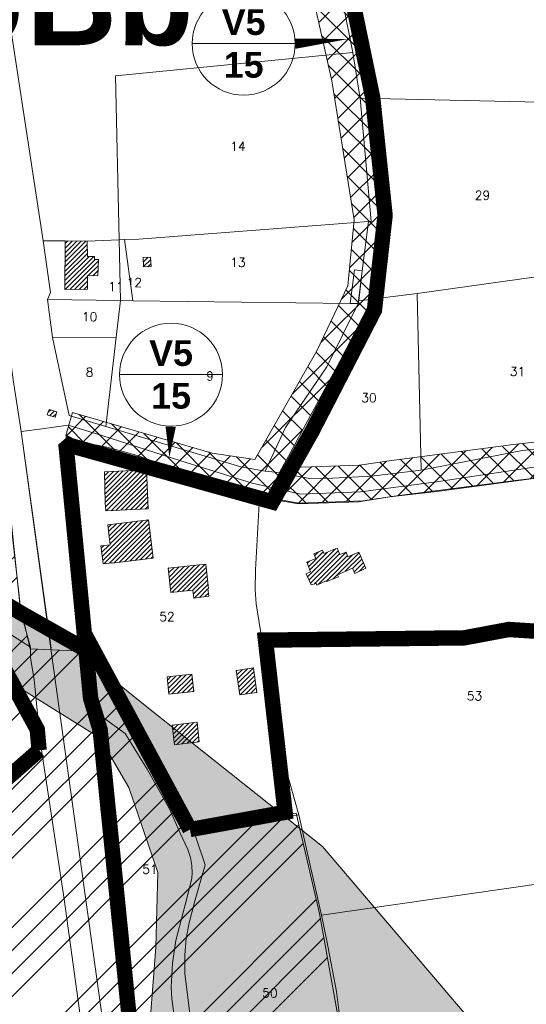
# Model space of a CAD drawing. Header units: metres. Extents: x 578835 to 593571, y 248557 to 255108.
# Tile 90 of 251: x 583292 to 583490, y 251511 to 251895. Entities that reach past the tile are written whole.
import ezdxf

# ---------------------------------------------------------------- set-up
doc = ezdxf.new("R2010")
doc.units = ezdxf.units.M
doc.linetypes.add('CACHEX2', pattern=[0.75, 0.5, -0.25])
doc.linetypes.add('SOLID_LINE', pattern=[0])
for name, color, linetype, lineweight in [('Cad-BATIMENT_BATI_LEGER13', 7, 'SOLID_LINE', 0), ('Cad-BATIMENT_BATI_PRIVE12', 7, 'SOLID_LINE', 0), ('Cad-BATIMENT_BATI_PRIVE12_HACH', 7, 'SOLID_LINE', 0), ('Cad-HYDROGRAPHI_COURS_D_EAU28', 5, 'SOLID_LINE', 0), ('Cad-PARCELLAIRE_PARCELLE1', 250, 'SOLID_LINE', 0), ('Cad-RESEAU_ROUT_AXE_DE_VOIE26', 255, 'SOLID_LINE', 0), ('Cad-TOPONYMIE_NUMERO_DE_PARCELL182', 250, 'SOLID_LINE', 0), ('ER', 192, 'Continuous', 18), ('PLU', 7, 'CACHEX2', 5), ('PPRI global - contour', 152, 'Continuous', 5), ('PPRI global - hachures', 152, 'Continuous', 5), ('PPRIF - contour', 10, 'Continuous', 9)]:
    doc.layers.add(name, color=color, linetype=linetype, lineweight=lineweight)
doc.layers.add('PLU nom', color=7, linetype='Continuous')
doc.styles.get("Standard").update_dxf_attribs({"font": 'arialbd_0.ttf', "height": 50})
doc.styles.add('TEXTSTYLE_45_11', font='txt.shx', dxfattribs={"oblique": 50})

msp = doc.modelspace()

# ---------------------------------------------------------------- hatches: boundary and pattern name
at = {"layer": 'Cad-BATIMENT_BATI_PRIVE12_HACH', "ltscale": 0.4}
h = msp.add_hatch(dxfattribs=at)
h.set_pattern_fill('ANSI31', color=256, scale=0.4, style=0)
h.paths.add_polyline_path([(583322.7, 251794.79), (583322.99, 251801.16), (583321.43, 251801.15), (583321.41, 251802.37), (583318.69, 251802.37), (583318.53, 251808.27), (583309.94, 251808.44), (583309.87, 251789.49), (583318.68, 251789.55), (583318.65, 251794.9)])
h = msp.add_hatch(dxfattribs=at)
h.set_pattern_fill('ANSI31', color=256, scale=0.4, style=0)
h.paths.add_polyline_path([(583343.5, 251798.42), (583343.27, 251802.08), (583340.32, 251801.95), (583340.54, 251798.29)])
h = msp.add_hatch(dxfattribs=at)
h.set_pattern_fill('ANSI31', color=256, scale=0.4, style=0)
h.paths.add_polyline_path([(583306.03, 251739.67), (583306.68, 251741.73), (583303.72, 251742.71), (583302.98, 251740.64)])
h = msp.add_hatch(dxfattribs=at)
h.set_pattern_fill('ANSI31', color=256, scale=0.4, style=0)
h.paths.add_polyline_path([(583336.51, 251722.04), (583337.26, 251724.11), (583334.02, 251725.29), (583333.29, 251723.22)])
h = msp.add_hatch(dxfattribs=at)
h.set_pattern_fill('ANSI31', color=256, scale=0.4, style=0)
h.paths.add_polyline_path([(583342.32, 251703.9), (583341.63, 251719.12), (583325.29, 251718.32), (583325.63, 251706.31), (583325.89, 251703.09)])
h = msp.add_hatch(dxfattribs=at)
h.set_pattern_fill('ANSI31', color=256, scale=0.4, style=0)
h.paths.add_polyline_path([(583344.25, 251684.67), (583342.51, 251699.68), (583326.59, 251697.69), (583327.15, 251693.05), (583327.57, 251689.86), (583323.9, 251689.44), (583324.82, 251682.49), (583328.24, 251682.89), (583328.18, 251682.66)])
h = msp.add_hatch(dxfattribs=at)
h.set_pattern_fill('ANSI31', color=256, scale=0.4, style=0)
h.paths.add_polyline_path([(583427.25, 251680.78), (583424.43, 251687.02), (583420.2, 251685.21), (583419.48, 251687.05), (583417.09, 251686.07), (583415.98, 251688.54), (583410.88, 251686.44), (583410.27, 251687.73), (583406.93, 251686.33), (583407.65, 251684.5), (583404.15, 251683.09), (583405.62, 251679.31), (583403.87, 251678.5), (583405.88, 251674.21), (583407.8, 251674.82), (583408.03, 251674.17), (583411.76, 251675.82), (583411.96, 251675.5), (583416.49, 251677.44), (583416.17, 251678.19), (583421.98, 251680.79), (583422.89, 251678.75)])
h = msp.add_hatch(dxfattribs=at)
h.set_pattern_fill('ANSI31', color=256, scale=0.4, style=0)
h.paths.add_polyline_path([(583365.84, 251672.87), (583364.81, 251682.38), (583350.09, 251680.82), (583351.13, 251671.31), (583359.72, 251672.14), (583360.14, 251669.05), (583365.93, 251669.87), (583365.6, 251672.75)])
h = msp.add_hatch(dxfattribs=at)
h.set_pattern_fill('ANSI31', color=256, scale=0.4, style=0)
h.paths.add_polyline_path([(583349.69, 251638.31), (583359.41, 251639.35), (583360.14, 251632.61), (583350.42, 251631.57)])
h = msp.add_hatch(dxfattribs=at)
h.set_pattern_fill('ANSI31', color=256, scale=0.4, style=0)
h.paths.add_polyline_path([(583376.68, 251640.9), (583383.35, 251641.9), (583384.72, 251632.31), (583378.13, 251631.32)])
h = msp.add_hatch(dxfattribs=at)
h.set_pattern_fill('ANSI31', color=256, scale=0.4, style=0)
h.paths.add_polyline_path([(583351.75, 251619.53), (583361.46, 251620.68), (583362.18, 251613.04), (583352.55, 251611.91)])
at = {"layer": 'ER', "ltscale": 0.4}
h = msp.add_hatch(dxfattribs=at)
h.set_pattern_fill('ANSI37', color=256, scale=2, style=0)
h.paths.add_polyline_path([(583399.69, 251933.74), (583414.12, 251934.38), (583420.07, 251903.4), (583427.71, 251864.24), (583430.69, 251848.54), (583432.6, 251815.87), (583430.03, 251794.32), (583429.18, 251782.87), (583416.23, 251759.96), (583396.25, 251722.98), (583389.24, 251710.03), (583345.08, 251722.34), (583315.15, 251729.98), (583310.27, 251732.52), (583312.81, 251741.43), (583367.32, 251725.63), (583383.96, 251723.14), (583408.1, 251765.55), (583420.16, 251790.91), (583422.66, 251816.69), (583413.91, 251870.9), (583401.43, 251926.62)])
h = msp.add_hatch(dxfattribs=at)
h.set_pattern_fill('ANSI37', color=256, scale=2, style=0)
h.paths.add_polyline_path([(583665.49, 251709.81), (583644.4, 251712.65), (583629.13, 251716.73), (583586.06, 251723.88), (583544.86, 251730.09), (583544.74, 251730.1), (583546.52, 251728.24), (583533.12, 251730.99), (583532.67, 251731.02), (583523.01, 251729.65), (583523.44, 251731.73), (583514.76, 251732.39), (583484.81, 251729.01), (583436.33, 251722.68), (583424.74, 251720.97), (583402.14, 251720.15), (583395.4, 251721.41), (583389.24, 251710.03), (583382.2, 251712), (583390.48, 251708.08), (583401.1, 251706.11), (583426.02, 251707.01), (583438.26, 251708.81), (583486.5, 251715.11), (583515.02, 251718.33), (583543.28, 251716.17), (583583.87, 251710.05), (583626.17, 251703.03), (583641.65, 251698.89), (583663.16, 251696), (583691.6, 251690.24), (583721.12, 251685.74), (583748.49, 251683.76), (583770.5, 251680.9), (583816.72, 251674.27), (583821.39, 251673.55), (583828.87, 251672.84), (583835.51, 251672.39), (583844.93, 251671.17), (583859.82, 251669.52), (583870.33, 251668.06), (583883.51, 251664.25), (583907.4, 251657.44), (583912.83, 251655.55), (583919.6, 251654.55), (583947.18, 251649.95), (583965.8, 251645.15), (584054.64, 251632.62), (584055.37, 251632.53), (584055.16, 251646.68), (583968.54, 251658.9), (583950.09, 251663.66), (583921.77, 251668.39), (583916.17, 251669.21), (583911.62, 251670.79), (583887.37, 251677.71), (583873.25, 251681.78), (583861.55, 251683.41), (583846.6, 251685.07), (583836.88, 251686.33), (583830, 251686.8), (583823.13, 251687.45), (583818.78, 251688.12), (583772.39, 251694.77), (583749.89, 251697.7), (583722.69, 251699.66), (583694.05, 251704.03)])
at = {"layer": 'PPRI global - hachures', "ltscale": 0.4}
h = msp.add_hatch(dxfattribs=at)
h.set_pattern_fill('ANSI36', color=256, scale=2, style=0)
h.paths.add_polyline_path([(583752.45, 251486.52), (583710.38, 251446.09), (583675.6, 251437.2), (583545.35, 251444.47), (583497.62, 251469.54), (583410.25, 251572.24), (583343.11, 251625.61), (583309.94, 251652.29), (583249.26, 251696.77), (583215.29, 251717.79), (583175.45, 251761.78), (583131.77, 251777.15), (583046.82, 251791.7), (582993.43, 251798.98), (582943.27, 251803.83), (582898.78, 251799.79), (582847.01, 251804.64), (582800.49, 251820.93), (582761.66, 251827.4), (582718.78, 251826.59), (582689.66, 251813.65), (582706.65, 251784.54), (582725.25, 251793.43), (582758.42, 251799.09), (582806.15, 251783.73), (582853.07, 251777.26), (582887.86, 251770.79), (582931.54, 251772.41), (582970.37, 251776.45), (583019.72, 251764.32), (583062.6, 251751.38), (583104.22, 251747.18), (583141.43, 251735.05), (583179.46, 251710.79), (583198.06, 251686.53), (583233.66, 251673.59), (583260.35, 251655.8), (583291.1, 251634.78), (583323.45, 251614.56), (583334.78, 251595.15), (583346.11, 251562), (583345.3, 251532.89), (583342.06, 251490.84), (583316.17, 251479.52), (583292.71, 251466.58), (583274.92, 251446.36), (583244.98, 251423.72), (583213.38, 251407.3), (583185.07, 251398.41), (583138.96, 251404.07), (583098.51, 251408.92), (583100.12, 251381.42), (583137.34, 251375.76), (583179.4, 251367.68), (583198.82, 251372.53), (583217.43, 251387.09), (583253.02, 251407.3), (583294.28, 251427.52), (583318.55, 251436.41), (583346.05, 251439.65), (583364.66, 251433.18), (583410.15, 251419.25), (583474.06, 251388.52), (583527.45, 251384.48), (583572.75, 251379.62), (583626.14, 251365.07), (583663.36, 251345.66), (583712.71, 251314.12), (583749.11, 251290.67), (583768.53, 251274.5), (583762.05, 251433.8), (583761.24, 251495.26)])
at = {"layer": 'PPRIF - contour', "lineweight": 15}
h = msp.add_hatch(dxfattribs=at)
h.set_pattern_fill('ANSI34', color=30, scale=2, style=0)
h.paths.add_polyline_path([(583168.56, 249236.59), (583178.02, 249273.37), (583184.15, 249314.36), (583186.86, 249348.54), (583183.82, 249412.65), (583188.31, 249497.75), (583209.56, 249638.59), (583209.57, 249654.16), (583202.87, 249764.69), (583181.22, 249772.54), (583212.18, 249841.81), (583235.33, 249974.64), (583193.51, 249985.09), (583186.04, 250045.54), (583188.28, 250067.18), (583195.8, 250078.07), (583245.78, 250078.37), (583251.01, 250132.85), (583194.25, 250138.82), (583209.94, 250168.32), (583209.19, 250188.47), (583208.21, 250203.8), (583217.43, 250267.61), (583213.64, 250277.41), (583256.98, 250284.74), (583262.34, 250350.34), (583266.18, 250436.39), (583274.5, 250436.7), (583214.43, 250499.33), (583184.56, 250537.39), (583218.91, 250547.09), (583241.07, 250552.07), (583269.68, 250547.09), (583271.18, 250569.48), (583274.91, 250580.67), (583286.48, 250597.77), (583293.66, 250716.62), (583278.73, 250731.44), (583193.67, 250750.25), (583156.78, 250759.28), (583135.71, 250831.5), (583141.39, 250856.49), (583145.69, 250864.01), (583161.1, 250891.6), (583169.34, 250905.21), (583172.57, 250920.26), (583171.49, 250936.38), (583169.31, 250950.6), (583181.85, 251003.26), (583206.95, 251084.03), (583216.62, 251114.12), (583232.39, 251161.77), (583245.29, 251209.41), (583234.54, 251210.94), (583234.1, 251288.09), (583244.66, 251288.39), (583237.9, 251328.73), (583229.54, 251356.01), (583200.13, 251357.42), (583190.46, 251371.39), (583189.74, 251379.63), (583190.1, 251406.14), (583244.22, 251415.82), (583256.04, 251419.04), (583270.74, 251430.86), (583295.47, 251440.89), (583325.21, 251451.64), (583340.94, 251464.43), (583366, 251457.91), (583398.59, 251444.88), (583422.15, 251436.37), (583417.63, 251462.92), (583418.14, 251495.99), (583409.11, 251546.1), (583400.09, 251585.18), (583359.99, 251579.17), (583344.95, 251609.23), (583333.92, 251624.76), (583325.9, 251633.28), (583319.39, 251648.31), (583296.33, 251649.31), (583292.32, 251666.85), (583282.01, 251764.42), (583240.65, 251790.03), (583212.78, 251805.76), (583221.32, 251831.82), (583251.44, 251830.48), (583273.02, 251828.23), (583262.67, 251903.93), (583199.69, 251895.44), (583192.95, 251945.32), (583256.33, 251954.31), (583243.74, 252050.47), (583214.52, 252068.27), (583208.68, 252073.66), (583201.93, 252137.92), (583178.11, 252135.22), (583183.95, 252176.12), (583226.69, 252181.65), (583216.8, 252253.1), (583210.96, 252307.92), (583193.36, 252422.33), (583178.97, 252519.84), (583167.73, 252607.66), (583178.52, 252614.4), (583188.29, 252625.39), (583184.93, 252642.05), (583192.13, 252639.75), (583210.89, 252641.9), (583205.05, 252676.95), (583200.1, 252708.47), (583205.05, 252708.02), (583194.96, 252797.38), (583191.02, 252799.28), (583173.51, 252800.6), (583168.08, 252797.59), (583165.67, 252793.82), (583165.69, 252787.69), (583073.05, 252815.41), (583065.66, 252814.13), (583065.94, 252812.7), (583046.85, 252808.33), (583047.04, 252816.04), (582997.15, 252812.42), (582995.86, 252782.45), (582980.16, 252787.72), (582949.89, 252804.92), (582947.27, 252800.69), (582935.19, 252777.61), (582924.38, 252768.8), (582917.32, 252760.63), (582910.91, 252748.5), (582903.76, 252736.42), (582880, 252724.86), (582817.58, 252706.15), (582782.59, 252696.37), (582747.69, 252696.56), (582653.19, 252726.32), (582583.51, 252736.7), (582547.53, 252745.89), (582391.95, 252693.83), (582342.71, 252696.56), (582258, 252701.11), (582228.89, 252730.03), (582194.3, 252754.65), (582137.15, 252749.12), (582028.37, 252701.22), (581997.03, 252701.83), (581923.09, 252643.99), (581895.44, 252653.82), (581782.97, 252699.88), (581749.17, 252724.45), (581694.48, 252730.59), (581626.87, 252779.73), (581623.69, 252832.13), (581568.99, 252867.14), (581549.94, 252902.76), (581520.9, 252875.84), (581488.95, 252861.1), (581415.1, 252871.66), (581333.97, 252861.22), (581285.87, 252845.9), (581226.26, 252859.41), (581213.27, 252848.96), (581176.79, 252829.19), (581135.62, 252832.26), (581093.83, 252851.3), (581026.18, 252865.71), (580894.22, 252859.98), (580764.18, 252821.75), (580666.25, 252837.89), (580606.97, 252807.31), (580553.37, 252825.96), (580518.38, 252831.19), (580426.24, 252844.58), (580314.78, 252864.48), (580232.54, 252861.61), (580193.34, 252877.86), (579737.68, 252731.06), (579339.29, 252594.91), (579467.34, 252529.95), (579492.26, 252526.53), (579537.88, 252506.87), (579628.29, 252501.98), (579673.34, 252488.27), (579756.55, 252421.24), (579801.62, 252412.32), (579849.52, 252376.66), (579890.09, 252373.24), (579954.11, 252362.98), (580003.08, 252331.22), (580020.69, 252319.86), (580037.79, 252307.65), (580048.55, 252295.44), (580067.12, 252269.55), (580095.49, 252178.46), (580127.66, 252086.63), (580157.22, 252011.67), (580209.32, 251928.46), (580208.41, 251858.24), (580196.24, 251818.11), (580206.29, 251790.3), (580227.07, 251716.54), (580274.53, 251673.98), (580324.82, 251599.61), (580345.2, 251567.99), (580352.27, 251548.44), (580380.56, 251474.57), (580498.13, 251465.11), (580632.34, 251425.65), (580688.87, 251403.81), (580903, 251328.66), (581057.22, 251304.45), (581128.89, 251277.45), (581306.24, 251176.53), (581363.6, 251156.15), (581418.4, 251079.72), (581465.72, 250967.17), (581546.02, 250830.88), (581604.72, 250760.44), (581621.29, 250710.76), (581635.31, 250677.64), (581677.37, 250643.25), (581761.5, 250538.8), (581878.03, 250481.58), (581978.36, 250416.05), (582083.64, 250336.15), (582132.06, 250252.96), (582193.12, 250147.32), (582211.34, 250118.18), (582217.79, 250080.35), (582244.22, 249930.09), (582252.92, 249788.8), (582279.87, 249720.73), (582264.14, 249693.23), (582229.1, 249576.98), (582243.69, 249504.21), (582236.53, 249458.37), (582233.12, 249417.21), (582207.89, 249404.14), (582210.7, 249314.66), (582282.52, 249136.36), (582365.79, 249069.63), (582329.51, 248868.66), (582370.33, 248802.93), (582389.99, 248830.88), (582435.35, 248829.37), (582475.81, 248930.64), (582488.18, 248933.83), (582505.04, 248934.94), (582536.56, 248931.03), (582545.58, 248873.46), (582547.73, 248837.81), (582559.27, 248733.3), (582660.26, 248731.96), (582707.75, 248722.61), (582711.09, 248844.25), (582713.77, 248853.61), (582730.11, 248933.31), (582770.57, 249048.63), (582781.22, 249070.77), (582782.86, 249074.05), (582786.69, 249073.51), (582794.34, 249066.4), (582795.98, 249060.39), (582802, 249037.44), (582837.54, 249029.24), (582847.92, 249019.4), (582859.41, 249022.68), (582870.89, 249021.59), (582882.91, 249029.79), (582897.68, 249024.87), (582894.41, 249004.61), (582898.78, 248991.5), (582903.16, 248984.94), (582914.71, 248986.01), (582980.86, 249040.12), (583036.72, 249107.47), (583089.79, 249152.85), (583096.96, 249144.66), (583169.29, 249123.72), (583150.9, 249178.85), (583158.77, 249200.15)])

# ---------------------------------------------------------------- linework, layer by layer
at = {"layer": 'Cad-BATIMENT_BATI_LEGER13'}
msp.add_lwpolyline([(583424.25, 251783.98), (583425.82, 251796.71), (583422.82, 251797.13), (583421.11, 251784.05), (583424.25, 251783.98), (583424.25, 251783.98)], close=True, dxfattribs=at)
msp.add_lwpolyline([(583424.25, 251783.98), (583425.82, 251796.71), (583422.82, 251797.13), (583421.11, 251784.05), (583424.25, 251783.98), (583424.25, 251783.98)], close=True, dxfattribs=at)
at = {"layer": 'Cad-BATIMENT_BATI_PRIVE12'}
for points in [[(583322.7, 251794.79), (583322.99, 251801.16), (583321.43, 251801.15), (583321.41, 251802.37), (583318.69, 251802.37), (583318.53, 251808.27), (583309.94, 251808.44), (583309.87, 251789.49), (583318.68, 251789.55), (583318.65, 251794.9), (583322.7, 251794.79), (583322.7, 251794.79)], [(583343.5, 251798.42), (583343.27, 251802.08), (583340.32, 251801.95), (583340.54, 251798.29), (583343.5, 251798.42), (583343.5, 251798.42)], [(583306.03, 251739.67), (583306.68, 251741.73), (583303.72, 251742.71), (583302.98, 251740.64), (583306.03, 251739.67), (583306.03, 251739.67)], [(583336.51, 251722.04), (583337.26, 251724.11), (583334.02, 251725.29), (583333.29, 251723.22), (583336.51, 251722.04), (583336.51, 251722.04)], [(583342.32, 251703.9), (583341.63, 251719.12), (583325.29, 251718.32), (583325.63, 251706.31), (583325.89, 251703.09), (583342.32, 251703.9), (583342.32, 251703.9)], [(583344.25, 251684.67), (583342.51, 251699.68), (583326.59, 251697.69), (583327.15, 251693.05), (583327.57, 251689.86), (583323.9, 251689.44), (583324.82, 251682.49), (583328.24, 251682.89), (583328.18, 251682.66), (583344.25, 251684.67), (583344.25, 251684.67)], [(583427.25, 251680.78), (583424.43, 251687.02), (583420.2, 251685.21), (583419.48, 251687.05), (583417.09, 251686.07), (583415.98, 251688.54), (583410.88, 251686.44), (583410.27, 251687.73), (583406.93, 251686.33), (583407.65, 251684.5), (583404.15, 251683.09), (583405.62, 251679.31), (583403.87, 251678.5), (583405.88, 251674.21), (583407.8, 251674.82), (583408.03, 251674.17), (583411.76, 251675.82), (583411.96, 251675.5), (583416.49, 251677.44), (583416.17, 251678.19), (583421.98, 251680.79), (583422.89, 251678.75), (583427.25, 251680.78), (583427.25, 251680.78)], [(583365.84, 251672.87), (583364.81, 251682.38), (583350.09, 251680.82), (583351.13, 251671.31), (583359.72, 251672.14), (583360.14, 251669.05), (583365.93, 251669.87), (583365.6, 251672.75), (583365.84, 251672.87), (583365.84, 251672.87)], [(583349.69, 251638.31), (583359.41, 251639.35), (583360.14, 251632.61), (583350.42, 251631.57), (583349.69, 251638.31), (583349.69, 251638.31)], [(583376.68, 251640.9), (583383.35, 251641.9), (583384.72, 251632.31), (583378.13, 251631.32), (583376.68, 251640.9), (583376.68, 251640.9)], [(583351.75, 251619.53), (583361.46, 251620.68), (583362.18, 251613.04), (583352.55, 251611.91), (583351.75, 251619.53), (583351.75, 251619.53)]]:
    msp.add_lwpolyline(points, close=True, dxfattribs=at)
at = {"layer": 'Cad-HYDROGRAPHI_COURS_D_EAU28'}
msp.add_lwpolyline([(583279.04, 251669.99), (583269.31, 251674.96), (583260.24, 251682.91), (583241.54, 251694.61), (583231.18, 251700.21), (583224.76, 251704.02), (583223.05, 251706.67), (583222.56, 251710.64), (583213.58, 251703.65), (583214.82, 251698.73), (583223.25, 251690.51), (583231.64, 251687.65), (583240.7, 251683.84), (583250.29, 251679.62), (583268.37, 251667.31), (583283.39, 251658.3), (583296.46, 251649.92), (583292.8, 251663.1), (583279.04, 251669.99), (583279.04, 251669.99)], close=True, dxfattribs=at)
msp.add_lwpolyline([(583359.62, 251498.57), (583356.62, 251522.62), (583356.6, 251529.76), (583357.11, 251536.38), (583358.26, 251542.38), (583360.64, 251551.38), (583364.54, 251564.98), (583360.92, 251575.82), (583360.04, 251578.43), (583356.67, 251587.17), (583353.42, 251593.59), (583345.87, 251608), (583337.67, 251622.26), (583335.38, 251625.08), (583325.55, 251635.18), (583321.2, 251644.85), (583320.28, 251648.9), (583317.72, 251648.91), (583319.88, 251629.91), (583324.35, 251622.82), (583333.38, 251616.33), (583341.97, 251602.33), (583350.78, 251586.57), (583354.85, 251577.44), (583357.85, 251570.99), (583358.78, 251567.84), (583359.15, 251566.31), (583359.36, 251564.77), (583359.53, 251561.77), (583359.36, 251559.86), (583357.59, 251552.47), (583353.15, 251535.49), (583351.83, 251526.69), (583351.29, 251517.28), (583351.51, 251512.73), (583352.47, 251506.12)], dxfattribs=at)
at = {"layer": 'Cad-PARCELLAIRE_PARCELLE1'}
for points in [[(583331.09, 251808.87), (583329.55, 251872.83), (583422.09, 251882), (583408.78, 251948.66), (583397.1, 252023.49), (583377.4, 252026.42), (583371.89, 252027.18), (583349.44, 252030.55), (583325.92, 252033.83), (583303.56, 252036.97), (583290.9, 252038.71), (583265.8, 252040.06), (583282.63, 251931.34), (583286.79, 251929.91), (583284.29, 251920.22), (583301.36, 251808.5), (583309.94, 251808.44), (583318.61, 251808.27), (583331.09, 251808.87), (583331.09, 251808.87)], [(583537.8, 251861.45), (583530.68, 251942.9), (583501.52, 251944.59), (583440.98, 251948.01), (583411.5, 251949.67), (583408.78, 251948.66), (583422.09, 251882), (583424.78, 251865.51), (583424.99, 251864.08), (583512.44, 251862.12), (583537.8, 251861.45), (583537.8, 251861.45)], [(583331.09, 251808.87), (583329.55, 251872.83), (583422.09, 251882), (583424.78, 251865.51), (583424.99, 251864.08), (583429.32, 251816.06), (583428.25, 251815.97), (583338.72, 251809.17), (583333.05, 251809.03), (583331.09, 251808.87), (583331.09, 251808.87)], [(583507.54, 251796.39), (583447.17, 251787.89), (583424.41, 251785), (583425.82, 251796.71), (583428.25, 251815.97), (583429.32, 251816.06), (583424.99, 251864.08), (583512.44, 251862.12), (583517.22, 251802.88), (583505.43, 251802.01), (583507.54, 251796.39), (583507.54, 251796.39)], [(583336.38, 251785.01), (583421.11, 251784.05), (583424.25, 251783.98), (583425.82, 251796.71), (583428.25, 251815.97), (583338.72, 251809.17), (583333.05, 251809.03), (583336.38, 251785.01), (583336.38, 251785.01)], [(583303.11, 251785.58), (583331.58, 251785.16), (583331.09, 251808.87), (583318.61, 251808.27), (583309.94, 251808.44), (583301.36, 251808.5), (583304.28, 251788.35), (583303.11, 251785.58), (583303.11, 251785.58)], [(583331.09, 251808.87), (583331.58, 251785.16), (583336.38, 251785.01), (583333.05, 251809.03), (583331.09, 251808.87), (583331.09, 251808.87)], [(583447.17, 251787.89), (583448.79, 251719.03), (583488.3, 251726.67), (583532.12, 251731.12), (583507.54, 251796.39), (583447.17, 251787.89), (583447.17, 251787.89)], [(583329.89, 251770.86), (583305, 251770.8), (583303.11, 251785.58), (583331.58, 251785.16), (583329.89, 251770.86), (583329.89, 251770.86)], [(583424.25, 251783.98), (583411.97, 251759.32), (583395.89, 251735.58), (583387.91, 251718.64), (583378.45, 251720.3), (583325.87, 251735.98), (583329.89, 251770.86), (583331.58, 251785.16), (583336.38, 251785.01), (583421.11, 251784.05), (583424.25, 251783.98), (583424.25, 251783.98)], [(583447.17, 251787.89), (583448.79, 251719.03), (583429.38, 251716.63), (583414.19, 251715.82), (583405.38, 251715.75), (583391.9, 251718.19), (583387.91, 251718.64), (583395.89, 251735.58), (583411.97, 251759.32), (583424.25, 251783.98), (583424.41, 251785), (583447.17, 251787.89), (583447.17, 251787.89)], [(583329.89, 251770.86), (583305, 251770.8), (583311.58, 251740.36), (583325.87, 251735.98), (583329.89, 251770.86), (583329.89, 251770.86)], [(583401.08, 251584.53), (583395.95, 251602.49), (583393.22, 251614.41), (583386.25, 251655.52), (583384.48, 251666.85), (583384.11, 251672.28), (583384.2, 251680.09), (583385.46, 251703.49), (583385.71, 251708.42), (583383.87, 251708.82), (583382.46, 251710.94), (583349.66, 251720.68), (583338.37, 251724.53), (583333.12, 251726.21), (583326.21, 251727.98), (583314.89, 251730.37), (583310.41, 251732.68), (583310.42, 251722.54), (583315.19, 251676.34), (583317.72, 251648.91), (583320.28, 251648.9), (583321.2, 251644.85), (583325.55, 251635.18), (583335.38, 251625.08), (583337.67, 251622.26), (583345.87, 251608), (583353.42, 251593.59), (583356.67, 251587.17), (583360.04, 251578.43), (583401.08, 251584.53), (583401.08, 251584.53)]]:
    msp.add_lwpolyline(points, close=True, dxfattribs=at)
for points in [[(583570.41, 251568.56), (583409.86, 251545.35), (583409.86, 251545.35), (583409.86, 251545.35), (583405.4, 251565.37), (583401.08, 251584.53), (583395.95, 251602.49), (583393.22, 251614.41), (583386.25, 251655.52), (583384.48, 251666.85), (583384.11, 251672.28), (583384.2, 251680.09), (583385.46, 251703.49), (583385.71, 251708.42), (583401, 251705.91), (583424.44, 251706.64), (583436.56, 251708.53), (583454.93, 251710.74), (583511.99, 251718.4)], [(583287.56, 251709.03), (583292.8, 251663.1), (583279.04, 251669.99)], [(583283.39, 251658.3), (583296.46, 251649.92), (583296.47, 251645.79), (583297.83, 251637.32), (583300.17, 251613.22), (583294.97, 251607.33), (583292.67, 251605.24), (583288.54, 251600.54)], [(583352.47, 251506.12), (583351.51, 251512.73), (583351.29, 251517.28), (583351.83, 251526.69), (583353.15, 251535.49), (583357.59, 251552.47), (583359.36, 251559.86), (583359.53, 251561.77), (583359.36, 251564.77), (583359.15, 251566.31), (583358.78, 251567.84), (583357.85, 251570.99), (583354.85, 251577.44), (583350.78, 251586.57), (583341.97, 251602.33), (583333.38, 251616.33), (583324.35, 251622.82), (583319.88, 251629.91), (583323.65, 251617.41), (583329.99, 251568), (583331.18, 251550.83), (583335.39, 251500.34)], [(583258.57, 251474.54), (583320.5, 251472.35), (583309.61, 251551.59), (583300.17, 251613.22), (583294.97, 251607.33), (583292.67, 251605.24), (583288.54, 251600.54)], [(583418.02, 251497.99), (583415.8, 251515.64), (583412.02, 251535.38), (583409.86, 251545.35), (583405.4, 251565.37), (583401.08, 251584.53), (583401.08, 251584.53), (583401.08, 251584.53), (583360.04, 251578.43), (583360.92, 251575.82), (583364.54, 251564.98), (583360.64, 251551.38), (583358.26, 251542.38), (583357.11, 251536.38), (583356.6, 251529.76), (583356.62, 251522.62), (583359.62, 251498.57)], [(583418.02, 251497.99), (583415.8, 251515.64), (583412.02, 251535.38), (583409.86, 251545.35), (583570.41, 251568.56), (583587.84, 251515.84), (583597.41, 251475.17)]]:
    msp.add_lwpolyline(points, dxfattribs=at)
at = {"layer": 'Cad-RESEAU_ROUT_AXE_DE_VOIE26'}
for p, q in [((583292.78, 251734.02), (583304.03, 251652.19)), ((583304.46, 251649.55), (583292.78, 251734.02)), ((583292.78, 251734.02), (583304.03, 251652.19)), ((583304.46, 251649.55), (583292.78, 251734.02))]:
    msp.add_line(p, q, dxfattribs=at)
for points in [[(583292.78, 251734.02), (583289.66, 251754.22), (583250.51, 252047.15)], [(583765.77, 251687.09), (583709.25, 251693.84), (583664.86, 251701.68), (583572.73, 251717.72), (583542.45, 251722.75), (583530.21, 251723.92), (583513.77, 251723.3), (583489.27, 251719.59), (583454.68, 251714.5), (583425.11, 251710.58), (583401.85, 251709.63), (583382.87, 251713.95), (583355.04, 251722.62), (583324.32, 251732.48), (583311.18, 251736.5), (583301.03, 251735.13), (583292.78, 251734.02)], [(583765.77, 251687.09), (583709.25, 251693.84), (583664.86, 251701.68), (583572.73, 251717.72), (583542.45, 251722.75), (583530.21, 251723.92), (583513.77, 251723.3), (583489.27, 251719.59), (583454.68, 251714.5), (583425.11, 251710.58), (583401.85, 251709.63), (583382.87, 251713.95), (583355.04, 251722.62), (583324.32, 251732.48), (583311.18, 251736.5), (583301.03, 251735.13), (583292.78, 251734.02)], [(583765.77, 251687.09), (583709.25, 251693.84), (583664.86, 251701.68), (583572.73, 251717.72), (583542.45, 251722.75), (583530.21, 251723.92), (583513.77, 251723.3), (583489.27, 251719.59), (583454.68, 251714.5), (583425.11, 251710.58), (583401.85, 251709.63), (583382.87, 251713.95), (583355.04, 251722.62), (583324.32, 251732.48), (583311.18, 251736.5), (583301.03, 251735.13), (583292.78, 251734.02)], [(583765.77, 251687.09), (583709.25, 251693.84), (583664.86, 251701.68), (583572.73, 251717.72), (583542.45, 251722.75), (583530.21, 251723.92), (583513.77, 251723.3), (583489.27, 251719.59), (583454.68, 251714.5), (583425.11, 251710.58), (583401.85, 251709.63), (583382.87, 251713.95), (583355.04, 251722.62), (583324.32, 251732.48), (583311.18, 251736.5), (583301.03, 251735.13), (583292.78, 251734.02)], [(583765.77, 251687.09), (583709.25, 251693.84), (583664.86, 251701.68), (583572.73, 251717.72), (583542.45, 251722.75), (583530.21, 251723.92), (583513.77, 251723.3), (583489.27, 251719.59), (583454.68, 251714.5), (583425.11, 251710.58), (583401.85, 251709.63), (583382.87, 251713.95), (583355.04, 251722.62), (583324.32, 251732.48), (583311.18, 251736.5), (583301.03, 251735.13), (583292.78, 251734.02)], [(583765.77, 251687.09), (583709.25, 251693.84), (583664.86, 251701.68), (583572.73, 251717.72), (583542.45, 251722.75), (583530.21, 251723.92), (583513.77, 251723.3), (583489.27, 251719.59), (583454.68, 251714.5), (583425.11, 251710.58), (583401.85, 251709.63), (583382.87, 251713.95), (583355.04, 251722.62), (583324.32, 251732.48), (583311.18, 251736.5), (583301.03, 251735.13), (583292.78, 251734.02)], [(583304.03, 251652.19), (583332.64, 251446.77), (583341.54, 251336.58), (583342.9, 251299.34), (583334.69, 251199.13), (583336.4, 251145.97), (583309.36, 250782.43), (583287.54, 250502.88)]]:
    msp.add_lwpolyline(points, dxfattribs=at)
at = {"layer": 'ER', "ltscale": 0.4}
msp.add_lwpolyline([(583399.69, 251933.74), (583414.12, 251934.38), (583420.07, 251903.4), (583427.71, 251864.24), (583430.69, 251848.54), (583432.6, 251815.87), (583430.03, 251794.32), (583429.18, 251782.87), (583416.23, 251759.96), (583396.25, 251722.98), (583389.24, 251710.03), (583345.08, 251722.34), (583315.15, 251729.98), (583310.27, 251732.52), (583312.81, 251741.43), (583367.32, 251725.63), (583383.96, 251723.14), (583408.1, 251765.55), (583420.16, 251790.91), (583422.66, 251816.69), (583413.91, 251870.9), (583401.43, 251926.62)], close=True, dxfattribs=at)
for points in [[(583420.3, 251887.2, 0, 4, 0), (583399.64, 251885.39, 6, 6, 0)], [(583350.61, 251724, 0, 4, 0), (583351.1, 251735.94, 6, 6, 0)]]:
    msp.add_lwpolyline(points, format="xyseb", dxfattribs=at)
for points in [[(583359.49, 251885.39), (583399.64, 251885.39)], [(583331.18, 251756.26), (583371.33, 251756.26)], [(583514.76, 251732.39), (583484.81, 251729.01), (583436.33, 251722.68), (583424.74, 251720.97), (583402.14, 251720.15), (583395.4, 251721.41), (583389.24, 251710.03), (583382.2, 251712), (583390.48, 251708.08), (583401.1, 251706.11), (583426.02, 251707.01), (583438.26, 251708.81), (583486.5, 251715.11), (583515.02, 251718.33)]]:
    msp.add_lwpolyline(points, dxfattribs=at)
for centre in [(583379.56, 251885.39), (583351.26, 251756.26)]:
    msp.add_circle(centre, 20.08, dxfattribs=at)
at = {"layer": 'PLU', "color": 7, "ltscale": 2, "const_width": 6}
for points in [[(583335.14, 250963.77), (583344.31, 251105.24), (583345.85, 251180.33), (583346.71, 251239.78), (583351.07, 251330.38), (583336.89, 251486.06), (583323.63, 251617.57), (583319.89, 251630.03), (583310.41, 251727.73), (583311.55, 251728.72), (583390.74, 251706.6), (583406.23, 251734.18), (583430.55, 251781.44), (583434.7, 251818.41), (583429.86, 251864.36), (583415.67, 251932.87), (583395.96, 251933.56), (583395.96, 251933.56), (583395.96, 251933.56), (583395.96, 251933.56)], [(583317.72, 251649.1), (583292.75, 251663.24), (583260.22, 251683.07), (583223.94, 251705.45), (583224.15, 251720.52), (583209.33, 251738.61)], [(583299.81, 251609.72), (583299.81, 251609.72), (583299.81, 251609.72), (583299.1, 251617.83), (583284.73, 251644.33), (583229.18, 251655.3), (583214.1, 251662.51)], [(583214.1, 251662.51), (583219.69, 251545.09), (583256.05, 251571.18), (583299.81, 251609.72)], [(583317.09, 251655.93), (583358.62, 251578.79)], [(583358.62, 251578.79), (583395.71, 251585.51), (583388.06, 251652.7), (583465.54, 251653.58), (583482.96, 251656.84), (583516.72, 251654.67), (583551.56, 251654.67), (583629.96, 251648.14), (583750.82, 251635.08)]]:
    msp.add_lwpolyline(points, dxfattribs=at)
at = {"layer": 'PPRI global - contour'}
for points in [[(583497.62, 251469.54), (583410.25, 251572.24), (583343.11, 251625.61), (583309.94, 251652.29), (583249.26, 251696.77)], [(583291.1, 251634.78), (583323.45, 251614.56), (583334.78, 251595.15), (583346.11, 251562), (583345.3, 251532.89), (583342.06, 251490.84), (583316.17, 251479.52), (583292.71, 251466.58), (583274.92, 251446.36)]]:
    msp.add_lwpolyline(points, dxfattribs=at).dxf.unprotected_set("ltscale", 0)
at = {"layer": 'PPRIF - contour', "flags": 128}
msp.add_lwpolyline([(583270.74, 251430.86), (583295.47, 251440.89), (583325.21, 251451.64), (583340.94, 251464.43), (583366, 251457.91), (583398.59, 251444.88), (583422.15, 251436.37), (583417.63, 251462.92), (583418.14, 251495.99), (583409.11, 251546.1), (583400.09, 251585.18), (583359.99, 251579.17), (583344.95, 251609.23), (583333.92, 251624.76), (583325.9, 251633.28), (583319.39, 251648.31), (583296.33, 251649.31), (583292.32, 251666.85), (583282.01, 251764.42)], dxfattribs=at)

# ---------------------------------------------------------------- texts
at = {"layer": 'Cad-TOPONYMIE_NUMERO_DE_PARCELL182', "style": 'TEXTSTYLE_45_11'}
for s, height, p in [('14', 3.491, (583374.35, 251843.58)), ('29', 3.491, (583469.67, 251824.5)), ('13', 3.491, (583374.34, 251798.32)), ('11', 3.491, (583326.74, 251788.83)), ('12', 3.491, (583333.94, 251790.49)), ('10', 3.491, (583316.51, 251777.1)), ('8', 3.49, (583317.98, 251755.5)), ('9', 3.49, (583364.93, 251753.95)), ('31', 3.491, (583483.32, 251755.75)), ('30', 3.491, (583425.4, 251745.51)), ('52', 3.491, (583346.63, 251660.12)), ('53', 3.491, (583466.55, 251629.22)), ('51', 3.491, (583340.01, 251561.59)), ('50', 3.491, (583386.78, 251513.33))]:
    msp.add_text(s, height=height, rotation=359.5887, dxfattribs=at).set_placement(p)
at = {"layer": 'ER', "ltscale": 0.4, "char_height": 10, "width": 16.8329, "attachment_point": 5}
for insert in [(583379.56, 251885.39), (583351.26, 251756.26)]:
    msp.add_mtext('V5\\P15', dxfattribs=dict(at, insert=insert))
at = {"layer": 'PLU nom', "insert": (583309.8, 251919.78), "char_height": 35, "width": 195.3422, "attachment_point": 2}
msp.add_mtext('UBb', dxfattribs=at)

doc.saveas('drawing.dxf')
